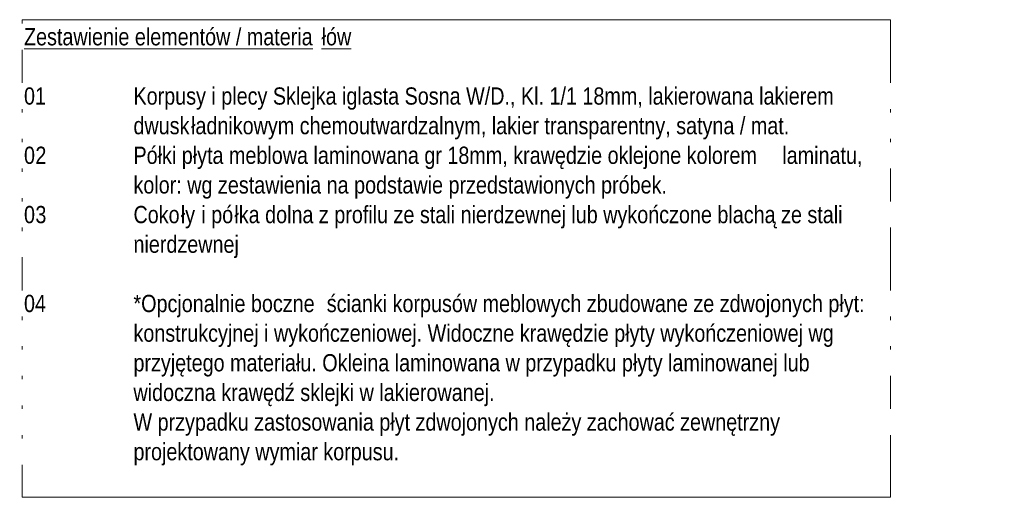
# Model space of a CAD drawing. Header units: centimetres. Extents: x 14139 to 16486, y 53 to 11774.
# Tile 5 of 7: x 15343 to 16486, y 53 to 608. Entities that reach past the tile are written whole.
import ezdxf

# ---------------------------------------------------------------- set-up
doc = ezdxf.new("R2010")
doc.units = ezdxf.units.CM
doc.layers.add('G-ANNO-TEXT', color=231, linetype='Continuous', lineweight=9)
doc.styles.add('Arial Narrow_1', font='ARIALN.TTF', dxfattribs={"height": 20})

msp = doc.modelspace()

# ---------------------------------------------------------------- linework, layer by layer
at = {"layer": 'G-ANNO-TEXT', "color": 250, "flags": 128}
msp.add_lwpolyline([(15346.42, 607.79), (16353.7, 607.79), (16353.7, 53.49), (15346.42, 53.49)], close=True, dxfattribs=at)

# ---------------------------------------------------------------- next in the draw order: texts
at = {"layer": 'G-ANNO-TEXT', "color": 7, "char_height": 20, "attachment_point": 1, "style": 'Arial Narrow_1', "bg_fill": 3, "box_fill_scale": 1.25, "bg_fill_color": 256, "bg_fill_true_color": 13158600, "bg_fill_transparency": 0}
for s, insert, width in [('\\LZestawienie elementów / materia', (15348.42, 598.01), 418.4809), ('01 ', (15348.42, 529.22), 40.0844), ('\\fArial Narrow|b0|i0|c238|p34|;0', (15348.42, 460.43), 16.0338), ('\\fArial Narrow|b0|i0|c238|p34|;0', (15348.42, 391.64), 16.0338), ('04', (15348.42, 288.45), 32.0675)]:
    msp.add_mtext(s, dxfattribs=dict(at, insert=insert, width=width))

# ---------------------------------------------------------------- next in the draw order: texts
for s, insert, width in [('\\Lłów', (15693.7, 598.01), 42.4894), ('\\fArial Narrow|b0|i0|c238|p34|;^I', (15381.49, 529.22), 113.8396), ('\\fArial Narrow|b0|i0|c238|p34|;2', (15361.65, 460.43), 16.0338), ('\\fArial Narrow|b0|i0|c238|p34|;3', (15361.65, 391.64), 16.0338), ('\\fArial Narrow|b0|i0|c238|p34|;^I', (15374.88, 288.45), 121.8565)]:
    msp.add_mtext(s, dxfattribs=dict(at, insert=insert, width=width))

# ---------------------------------------------------------------- next in the draw order: texts
for s, insert, width in [('Korpusy i plecy Sklejka iglasta Sosna W/D., Kl. 1/1 18mm, lakierowana lakierem ', (15475.42, 529.22), 1026.16), ('\\fArial Narrow|b0|i0|c238|p34|; ', (15374.88, 460.43), 8.0169), ('\\fArial Narrow|b0|i0|c238|p34|; ', (15374.88, 391.64), 8.0169), ('*Opcjonalnie boczne ', (15475.42, 288.45), 271.7721)]:
    msp.add_mtext(s, dxfattribs=dict(at, insert=insert, width=width))

# ---------------------------------------------------------------- next in the draw order: texts
for s, insert, width in [('\\fArial Narrow|b0|i0|c238|p34|;^I', (15348.42, 494.83), 153.924), ('\\fArial Narrow|b0|i0|c238|p34|;^I', (15381.49, 460.43), 113.8396), ('ścianki korpusów meblowych zbudowane ze zdwojonych płyt: ', (15699.65, 288.45), 789.6622), ('\\fArial Narrow|b0|i0|c238|p34|;^I', (15348.42, 254.06), 153.924)]:
    msp.add_mtext(s, dxfattribs=dict(at, insert=insert, width=width))

# ---------------------------------------------------------------- next in the draw order: texts
for s, insert, width in [('dwusk', (15475.42, 494.83), 80.9704), ('konstrukcyjnej i wykończeniowej. Widoczne krawędzie płyty wykończeniowej wg ', (15475.42, 254.06), 1025.3583)]:
    msp.add_mtext(s, dxfattribs=dict(at, insert=insert, width=width))

# ---------------------------------------------------------------- next in the draw order: texts
for s, insert, width in [('ładnikowym chemoutwardzalnym, lakier transparentny, satyna / mat.', (15542.23, 494.83), 869.0293), ('\\fArial Narrow|b0|i0|c238|p34|;^I', (15348.42, 219.66), 153.924)]:
    msp.add_mtext(s, dxfattribs=dict(at, insert=insert, width=width))

# ---------------------------------------------------------------- next in the draw order: texts
for s, insert, width in [('Półki płyta meblowa laminowana gr 18mm, krawędzie oklejone kolorem', (15475.42, 460.43), 904.3035), ('przyjętego materiału. Okleina laminowana w przypadku płyty laminowanej lub ', (15475.42, 219.66), 990.0841)]:
    msp.add_mtext(s, dxfattribs=dict(at, insert=insert, width=width))

# ---------------------------------------------------------------- next in the draw order: texts
for s, insert, width in [('\\fArial Narrow|b0|i0|c238|p34|; ', (16221.54, 460.43), 8.0169), ('\\fArial Narrow|b0|i0|c238|p34|;^I', (15348.42, 426.03), 153.924), ('\\fArial Narrow|b0|i0|c238|p34|;^I', (15348.42, 185.26), 153.924)]:
    msp.add_mtext(s, dxfattribs=dict(at, insert=insert, width=width))

# ---------------------------------------------------------------- next in the draw order: texts
for s, insert, width in [('laminatu, ', (16228.16, 460.43), 124.2616), ('kolor: wg zestawienia na podstawie przedstawionych próbek.', (15475.42, 426.03), 776.0335), ('widoczna krawędź sklejki w lakierowanej.', (15475.42, 185.26), 524.3036)]:
    msp.add_mtext(s, dxfattribs=dict(at, insert=insert, width=width))

# ---------------------------------------------------------------- next in the draw order: texts
for s, insert, width in [('\\fArial Narrow|b0|i0|c238|p34|;^I', (15381.49, 391.64), 113.8396), ('łka dolna z profilu ze stali nierdzewnej lub wykończone blachą ze stali ', (15592.5, 391.64), 894.6832), ('\\fArial Narrow|b0|i0|c238|p34|;^I', (15348.42, 357.24), 153.924), ('\\fArial Narrow|b0|i0|c238|p34|;^I', (15348.42, 150.87), 153.924)]:
    msp.add_mtext(s, dxfattribs=dict(at, insert=insert, width=width))

# ---------------------------------------------------------------- next in the draw order: texts
for s, insert, width in [('Coko', (15475.42, 391.64), 66.5401), ('W przypadku zastosowania płyt zdwojonych należy zachować zewnętrzny ', (15475.42, 150.87), 948.3963)]:
    msp.add_mtext(s, dxfattribs=dict(at, insert=insert, width=width))

# ---------------------------------------------------------------- next in the draw order: texts
for s, insert, width in [('ły ', (15530.32, 391.64), 28.8607), ('\\fArial Narrow|b0|i0|c238|p34|;^I', (15348.42, 116.47), 153.924)]:
    msp.add_mtext(s, dxfattribs=dict(at, insert=insert, width=width))

# ---------------------------------------------------------------- next in the draw order: texts
for s, insert, width in [('i pó', (15554.13, 391.64), 46.4979), ('projektowany wymiar korpusu.', (15475.42, 116.47), 385.6117)]:
    msp.add_mtext(s, dxfattribs=dict(at, insert=insert, width=width))

# ---------------------------------------------------------------- next in the draw order: texts
at = {"layer": 'G-ANNO-TEXT', "color": 7, "insert": (15475.42, 357.24), "char_height": 20, "width": 161.1392, "attachment_point": 1, "style": 'Arial Narrow_1', "bg_fill": 3, "box_fill_scale": 1.25, "bg_fill_color": 256, "bg_fill_true_color": 13158600, "bg_fill_transparency": 0}
msp.add_mtext('nierdzewnej ', dxfattribs=at)

doc.saveas('drawing.dxf')
